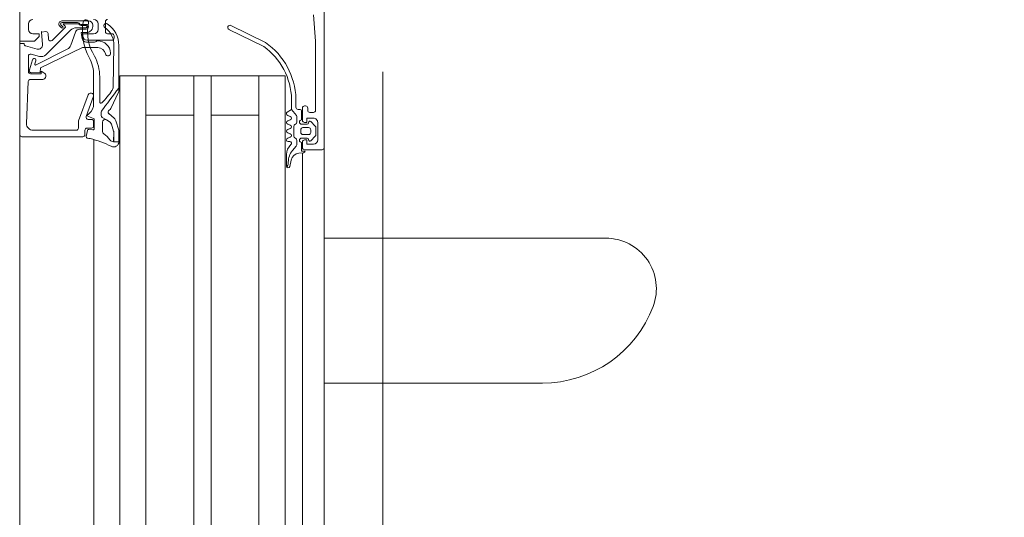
# Model space of a CAD drawing. Header units: centimetres. Extents: x -1631 to 21770, y -8842 to 3590.
# Tile 64 of 142: x -564 to -541, y 1506 to 1517. Entities that reach past the tile are written whole.
import ezdxf

# ---------------------------------------------------------------- set-up
doc = ezdxf.new("R2010")
doc.units = ezdxf.units.CM
doc.linetypes.add('Dash', pattern=[60, 30, -30])
doc.linetypes.add('Ponad', pattern=[39.688, 23.813, -15.875])
for name, color, linetype, lineweight in [('A-DETL', 90, 'Continuous', 9), ('A-DETL-GENF', 92, 'Continuous', 9), ('A-DOOR', 31, 'Continuous', 13), ('A-FLOR-OVHD', 1, 'Ponad', 9)]:
    doc.layers.add(name, color=color, linetype=linetype, lineweight=lineweight)

# ---------------------------------------------------------------- blocks, each defined once
blk = doc.blocks.new('Schueco_FWS_ADS-70-HD_inw_Family-01 - FWS SI insert unit-2308021-6_piętro IV __13_80 m_ - stan projektowany')
at = {"layer": 'A-DETL-GENF'}
for p, q in [((-48.75, 6.1), (48.75, 6.1)), ((27.75, 4.396), (-27.75, 4.396)), ((27.75, 3.8), (-27.75, 3.8)), ((27.75, 3.2), (-27.75, 3.2)), ((27.75, 2.1), (-27.75, 2.1)), ((27.75, 1.7), (-27.75, 1.7)), ((27.75, 0.6), (-27.75, 0.6)), ((27.75, 0), (-27.75, 0)), ((27.75, -0.4), (-27.75, -0.4)), ((47.85, -0.9), (-47.85, -0.9))]:
    blk.add_line(p, q, dxfattribs=at)
at = {"layer": 'A-DOOR'}
for p, q in [((35.3, 6.1), (27, 6.1)), ((35.25, 4.65), (35.25, 6.05)), ((36.522, 5.902), (35.556, 5.943)), ((37.103, 5.9), (36.75, 5.9)), ((37.34, 5.963), (37.269, 5.701)), ((37.72, 5.9), (37.85, 5.9)), ((35.4, 5.794), (35.4, 4.8)), ((36.57, 5.569), (36.57, 5.852)), ((37.02, 5.806), (36.787, 5.878)), ((37.269, 5.007), (36.904, 5.723)), ((36.927, 5.751), (36.999, 5.729)), ((37.099, 5.643), (37.151, 5.837)), ((37.701, 4.935), (37.138, 5.498)), ((37.624, 5.447), (37.499, 5.437)), ((37.468, 5.352), (37.767, 5.053)), ((37.797, 5.18), (37.755, 5.137)), ((37.783, 5.109), (37.827, 5.153)), ((37.798, 5.057), (37.832, 5.096)), ((37.85, 5.089), (37.85, 4.76)), ((37.877, 5.127), (37.877, 4.768)), ((37.917, 4.52), (37.917, 5.13)), ((37.661, 4.814), (37.356, 4.925)), ((37.76, 4.577), (37.76, 4.793)), ((35.256, 4.569), (35.396, 4.542)), ((35.4, 4.6), (35.3, 4.6)), ((35.45, 4.75), (35.601, 4.75)), ((35.45, 4.45), (35.45, 4.55)), ((35.618, 4.747), (36.217, 4.529)), ((36.183, 4.403), (35.717, 4.573)), ((37.427, 4.38), (37.427, 4.567)), ((37.47, 4.55), (37.47, 3.98)), ((37.727, 4.575), (37.727, 4.72)), ((37.81, 4.689), (37.81, 4.577)), ((37.837, 4.69), (37.837, 4.575)), ((35.182, 4.396), (27, 4.396)), ((35.42, 4.509), (35.409, 4.419)), ((35.438, 4.385), (35.644, 4.385)), ((35.6, 4.4), (35.5, 4.4)), ((35.65, 4.526), (35.65, 4.45)), ((35.672, 4.405), (35.714, 4.52)), ((36.012, 4.4), (36.661, 4.4)), ((36.25, 4.482), (36.25, 4.45)), ((35.588, 4.193), (35.37, 4.193)), ((36.628, 4.26), (36.054, 4.26)), ((37.62, 3.98), (37.62, 4.08)), ((37.67, 4.13), (37.9, 4.13)), ((37.85, 4.3), (37.72, 4.3)), ((36.397, 3.952), (37.344, 3.934)), ((37.52, 3.93), (37.57, 3.93)), ((27, 3.2), (36.65, 3.2)), ((37.721, 1.289), (37.329, 0.491)), ((37.42, 0.448), (37.812, 1.246)), ((27, 0.6), (36.65, 0.6)), ((34.549, -0.038), (34.576, -0.052)), ((34.566, -0.109), (34.71, -0.137)), ((34.841, -0.03), (34.573, -0.03)), ((34.933, -0.17), (35.036, -0.258)), ((35.14, -0.07), (35.14, -0.11)), ((35.211, -0.245), (35.223, -0.225)), ((35.241, -0.12), (35.219, -0.06)), ((35.266, -0.2), (35.49, -0.2)), ((35.341, -0.06), (35.319, -0.12)), ((35.441, -0.12), (35.419, -0.06)), ((35.541, -0.06), (35.519, -0.12)), ((35.533, -0.225), (35.544, -0.245)), ((35.641, -0.12), (35.619, -0.06)), ((35.741, -0.06), (35.719, -0.12)), ((35.74, -0.259), (35.88, -0.15)), ((34.883, -0.4), (27, -0.4)), ((34.871, -0.316), (34.88, -0.423)), ((34.95, -0.45), (34.95, -0.85)), ((35.13, -0.4), (35, -0.4)), ((35.068, -0.27), (35.168, -0.27)), ((35.22, -0.38), (35.22, -0.51)), ((35.3, -0.54), (35.3, -0.41)), ((35.35, -0.36), (35.41, -0.36)), ((35.46, -0.41), (35.46, -0.54)), ((35.54, -0.51), (35.54, -0.38)), ((35.588, -0.27), (35.709, -0.27)), ((35.91, -0.4), (35.63, -0.4)), ((35.64, -0.38), (35.85, -0.38)), ((35.88, -0.35), (35.88, -0.3)), ((35.93, -0.25), (36.125, -0.25)), ((35.96, -0.47), (35.96, -0.45)), ((35.159, -0.591), (35.263, -0.695)), ((35.19, -0.54), (35.18, -0.54)), ((35.41, -0.59), (35.35, -0.59)), ((35.497, -0.695), (35.601, -0.591)), ((35.58, -0.54), (35.57, -0.54)), ((35.81, -0.65), (35.81, -0.57)), ((35.86, -0.52), (35.91, -0.52)), ((35, -0.9), (27, -0.9)), ((29.583, -0.9), (29.583, -5.916)), ((32.917, -7.373), (32.917, -0.9)), ((35, -0.9), (42.2, -0.9)), ((35.58, -0.75), (35.18, -0.75)), ((35.298, -0.71), (35.462, -0.71))]:
    blk.add_line(p, q, dxfattribs=at)
at = {"layer": 'A-DOOR', "flags": 128}
for points in [[(35.3, 6.1), (37.4, 6.1), (37.4, 6), (37.388, 6)], [(44.7, 6.1), (37.45, 6.1), (37.45, 5.76), (37.56, 5.65), (37.62, 5.65), (37.62, 5.8)], [(36.7, 5.85), (36.7, 5.61), (36.76, 5.61), (36.723, 5.547)], [(36.721, 5.832), (36.732, 5.627), (36.84, 5.624), (37.307, 4.66), (37.307, 4.304)], [(37.375, 5.576), (37.659, 5.601), (37.67, 5.497)], [(37.501, 4.664), (37.647, 4.69), (37.647, 4.569)], [(37.62, 4.4), (37.62, 4.65), (37.57, 4.65)], [(27, 3.8), (36.65, 3.8), (36.65, 0), (27, 0)], [(37.352, 3.822), (36.306, 3.822), (36.371, 3.821)], [(35.75, 3.2), (35.75, 2.1), (36.65, 2.1), (27, 2.1)], [(35.75, 0.6), (35.75, 1.7), (36.65, 1.7), (27, 1.7)], [(36.116, -0.15), (35.88, -0.15), (35.815, -0.05)], [(34.92, -0.46), (34.92, -0.38), (35.12, -0.38)], [(35.08, -0.65), (35.08, -0.5), (35.18, -0.5), (35.18, -0.45)], [(35.58, -0.45), (35.58, -0.5), (35.68, -0.5), (35.68, -0.65)], [(38.057, -0.657), (37.45, -0.7), (35.86, -0.7)]]:
    blk.add_lwpolyline(points, dxfattribs=at)
for points in [[(35.697, 4.201), (35.643, 4.107), (35.588, 4.021), (35.643, 4.107)], [(35.807, 4.23), (35.742, 4.23)], [(35.355, 3.938), (35.136, 3.943), (35.136, 3.938), (35.136, 3.82), (35.367, 3.82), (35.138, 3.82), (35.136, 3.938)], [(35.539, 3.989), (35.382, 3.943)], [(35.4, 3.825), (35.619, 3.889)], [(35.677, 3.927), (35.782, 4.052)], [(35.904, 4.003), (36.274, 3.828)]]:
    blk.add_lwpolyline(points, close=True, dxfattribs=at)
at = {"layer": 'A-DOOR'}
for centre, radius, start, end in [((35.3, 6.05), 0.05, 90.0003, 179.9998), ((35.55, 5.793), 0.15, 87.5442, 179.9862), ((36.52, 5.852), 0.05, 0, 87.5482), ((36.75, 5.85), 0.05, 89.9999, 180.0003), ((37.103, 5.85), 0.05, 345.0007, 89.9971), ((37.388, 5.95), 0.05, 90.0001, 165.0029), ((37.72, 5.8), 0.1, 90.0011, 179.9989), ((37.85, 5.8), 0.1, 0.0006, 89.999), ((36.771, 5.83), 0.0503, 72.0804, 177.2888), ((36.921, 5.732), 0.02, 73.0252, 207.0495), ((37.013, 5.767), 0.0402, 249.318, 80.6021), ((37.366, 5.675), 0.1, 164.8913, 275.0534), ((36.65, 5.581), 0.0809, 188.8194, 334.9031), ((37.244, 5.604), 0.15, 165.0002, 225.0008), ((37.503, 5.387), 0.05, 94.9986, 225), ((37.62, 5.497), 0.05, 274.9998, 359.9998), ((37.66, 5.591), 0.01, 0, 95.0534), ((37.407, 5.066), 0.15, 202.9055, 249.9974), ((37.769, 5.123), 0.02, 135.0106, 314.9894), ((37.781, 5.068), 0.02, 225.0131, 329.9879), ((37.847, 5.13), 0.07, 0, 135.0608), ((37.847, 5.131), 0.03, 353.077, 131.5334), ((37.84, 5.089), 0.01, 0, 137.856), ((35.45, 4.8), 0.05, 180.0009, 269.9991), ((37.627, 4.72), 0.0999, 359.9908, 70.0482), ((37.56, 4.793), 0.2, 0, 45), ((37.818, 4.759), 0.0316, 300.657, 1.3291), ((37.827, 4.773), 0.05, 312.3442, 354.7162), ((39.616, 3.581), 4.5, 167.6117, 168.4391), ((35.25, 4.54), 0.03, 79, 167.6117), ((35.3, 4.65), 0.05, 180.0007, 269.9991), ((35.39, 4.513), 0.03, 352.7862, 79), ((35.4, 4.55), 0.05, 359.9998, 90.0002), ((35.601, 4.7), 0.05, 69.9897, 90), ((35.7, 4.526), 0.05, 69.9886, 180), ((35.742, 4.51), 0.03, 41.0833, 160), ((36.911, 5.374), 1.424, 216.3926, 217.6519), ((36.2, 4.482), 0.05, 0, 69.9897), ((37.669, 3.47), 1.19, 79.2577, 119.9709), ((37.668, 3.462), 1.078, 79.2063, 121.4347), ((37.527, 4.567), 0.1, 105, 180), ((37.57, 4.55), 0.1, 90.0009, 179.9991), ((37.798, 4.57), 0.151, 180.2853, 277.1799), ((37.782, 4.575), 0.055, 180, 0), ((37.785, 4.575), 0.025, 176.4446, 3.5554), ((37.86, 4.689), 0.05, 120.657, 180), ((37.884, 4.695), 0.0475, 119.4568, 186.0222), ((37.88, 4.58), 0.06, 260.1541, 80.1541), ((33.082, 4.978), 2.182, 333.3226, 346.8974), ((35.438, 4.415), 0.03, 172.7862, 270), ((35.5, 4.45), 0.05, 180.0005, 269.9993), ((35.6, 4.45), 0.05, 270.0009, 359.9991), ((35.644, 4.415), 0.03, 270, 340), ((36.012, 4.7), 0.3, 220.6103, 270), ((36.2, 4.45), 0.05, 249.9886, 0), ((36.628, 5.26), 1, 270, 298.5667), ((36.661, 5.3), 0.9, 270, 297.3856), ((37.108, 4.322), 0.2, 284.2519, 354.704), ((37.158, 4.308), 0.299, 273.2868, 0), ((37.476, 4.384), 0.0488, 185.0369, 232.4767), ((37.408, 4.314), 0.0491, 353.4205, 39.9014), ((37.72, 4.4), 0.1, 180.0001, 269.9999), ((37.817, 4.52), 0.1, 270.0044, 359.9956), ((37.85, 4.4), 0.1, 270.0006, 359.9994), ((34.846, 4.5), 0.58, 304.9991, 324.9927), ((35.37, 4.133), 0.06, 90, 144.9927), ((35.588, 4.133), 0.06, 335, 90), ((35.742, 4.18), 0.05, 90, 155), ((35.742, 4.18), 0.05, 90, 155), ((35.803, 4.171), 0.0588, 62.7438, 85.9501), ((35.803, 4.171), 0.0588, 62.7438, 85.9501), ((25.807, -9.802), 17.239, 52.2065, 54.4495), ((25.807, -9.802), 17.239, 52.206, 54.4495), ((36.054, 4.23), 0.03, 90, 225.7124), ((37.468, 5.68), 2.055, 225.7124, 235.8858), ((37.172, 4.07), 0.06, 104.2519, 273.2868), ((37.359, 4.434), 0.5, 268.3074, 324.5614), ((37.351, 4.422), 0.6, 270.0748, 326.0587), ((37.67, 4.08), 0.05, 89.9995, 180.0005), ((37.807, 4.115), 0.05, 326.0587, 144.5614), ((37.9, 4.08), 0.05, 359.9998, 90.0002), ((35.137, 3.94), 0.12, 151.1933, 270.1226), ((35.236, 3.943), 0.1, 124.9991, 180.1226), ((35.354, 4.038), 0.1, 270.4107, 286.573), ((35.354, 4.038), 0.1, 270.4107, 286.573), ((35.511, 4.085), 0.1, 286.573, 320.4107), ((35.511, 4.085), 0.1, 286.573, 320.4107), ((35.585, 4.004), 0.12, 286.2849, 320.1226), ((35.585, 4.004), 0.12, 286.2849, 320.1226), ((35.82, 4.02), 0.05, 24.9742, 140.1226), ((35.82, 4.02), 0.05, 24.9742, 140.1226), ((35.938, 4.075), 0.08, 204.9742, 244.6834), ((35.938, 4.075), 0.08, 204.9742, 244.6834), ((36.4, 4.102), 0.15, 235.8858, 268.8796), ((37.52, 3.98), 0.05, 180.0013, 269.9987), ((37.57, 3.98), 0.05, 270.0008, 359.9992), ((35.137, 3.94), 0.12, 269.6001, 270.1226), ((35.137, 3.94), 0.12, 269.6001, 270.1226), ((35.367, 3.94), 0.12, 270, 286.2849), ((35.367, 3.94), 0.12, 270, 286.2849), ((36.306, 3.896), 0.075, 244.6834, 270.0738), ((36.306, 3.896), 0.075, 244.6834, 270.0738), ((37.766, 1.267), 0.05, 334.6085, 154.6085), ((36.077, 1.394), 1.544, 271.4482, 324.206), ((36.074, 1.393), 1.644, 271.7756, 324.8995), ((34.573, -0.07), 0.04, 89.9191, 258.9894), ((34.666, 0.127), 0.2, 243.3452, 270.6189), ((34.672, -0.474), 0.4, 49.3588, 90.6189), ((34.671, -0.334), 0.2, 4.9952, 78.9975), ((34.841, -0.33), 0.3, 40.3198, 90.0013), ((35.1, -0.11), 0.04, 220.3208, 0), ((35.18, -0.07), 0.04, 14.9997, 179.9996), ((35.266, -0.25), 0.05, 90, 150), ((35.28, -0.11), 0.04, 194.9996, 345.0004), ((35.38, -0.07), 0.04, 14.9996, 165.0004), ((35.48, -0.11), 0.04, 194.9998, 345.0002), ((35.49, -0.25), 0.05, 30, 90), ((35.58, -0.07), 0.04, 14.9998, 165.0002), ((35.68, -0.11), 0.04, 194.9998, 345.0002), ((35.78, -0.07), 0.04, 29.9998, 164.9998), ((34.92, -0.42), 0.04, 184.917, 269.9994), ((35, -0.45), 0.05, 90, 180), ((35.068, -0.22), 0.0496, 229.3588, 270), ((35.17, -0.38), 0.05, 0, 180), ((35.13, -0.45), 0.05, 0, 90), ((35.168, -0.22), 0.05, 270, 330), ((35.35, -0.41), 0.05, 89.9989, 180.0011), ((35.41, -0.41), 0.05, 359.9989, 90.0011), ((35.59, -0.38), 0.05, 0, 180), ((35.588, -0.22), 0.05, 210, 270), ((35.63, -0.45), 0.05, 90, 180), ((35.709, -0.22), 0.05, 270, 308.0173), ((35.85, -0.35), 0.03, 270, 360), ((35.93, -0.3), 0.05, 90.005, 180), ((35.91, -0.45), 0.05, 360, 90), ((35.18, -0.65), 0.1, 180, 270), ((35.18, -0.57), 0.03, 90.0055, 224.9966), ((35.19, -0.51), 0.03, 270, 360), ((35.35, -0.54), 0.05, 179.9979, 270.0021), ((35.41, -0.54), 0.05, 269.9979, 0.0021), ((35.57, -0.51), 0.03, 180, 270), ((35.58, -0.57), 0.03, 314.9981, 90.0001), ((35.58, -0.65), 0.1, 270, 0), ((35.86, -0.57), 0.05, 90, 180), ((35.86, -0.65), 0.05, 180, 270), ((35.91, -0.47), 0.05, 270, 0), ((35, -0.85), 0.05, 180, 270), ((35.298, -0.66), 0.05, 224.9798, 270), ((35.462, -0.66), 0.05, 270, 315.0277), ((32.301, -5.916), 2.718, 180, 249.4572), ((31.755, -7.373), 1.162, 249.4572, 360), ((31.755, -7.373), 1.162, 332.3643, 360)]:
    blk.add_arc(centre, radius, start, end, dxfattribs=at)

msp = doc.modelspace()

# ---------------------------------------------------------------- linework, layer by layer
at = {"layer": 'A-DETL', "linetype": 'Dash', "lineweight": 25}
for points, knots in [([(-552.773, 2638.575), (-478.908, 2638.575), (-476.079, 2638.575), (-439.123, 2638.575), (-439.123, 2601.619), (-439.123, 2598.79), (-439.123, 2573.539), (-439.123, 1655.824), (-439.123, 1618.868), (-439.123, 1616.04), (-439.123, 1512.359), (-439.123, 1509.531), (-439.123, 1472.575), (-476.079, 1472.575), (-478.908, 1472.575), (-555.623, 1472.575)], [0, 0, 0, 0, 1.242892, 2.082132, 2.921372, 3.63261, 13.975949, 24.692511, 35.163852, 36.732804, 37.928533, 39.497485, 40.336725, 41.175965, 42.450024, 42.450024, 42.450024, 42.450024]), ([(-555.623, 1472.575), (-478.908, 1472.575), (-476.079, 1472.575), (-439.123, 1472.575), (-439.123, 1435.619), (-439.123, 1432.79), (-439.123, 1329.11), (-439.123, 1326.281), (-439.123, 1289.326), (-402.167, 1289.326), (-399.339, 1289.326), (54.377, 1289.326), (347.204, 1289.326), (391.666, 1289.326), (418.55, 1316.21), (413.877, 1393.928), (413.877, 1663.126)], [0, 0, 0, 0, 1.274059, 2.1133, 2.95254, 4.521491, 5.717221, 7.286172, 8.125412, 8.964652, 14.361634, 22.556861, 31.207392, 35.311818, 37.065318, 41.276562, 41.276562, 41.276562, 41.276562])]:
    msp.add_open_spline(points, degree=3, knots=knots, dxfattribs=at)
at = {"layer": 'A-FLOR-OVHD'}
msp.add_line((-555.623, 1833.326), (-555.623, 1383.326), dxfattribs=at)

# ---------------------------------------------------------------- block references
at = {"layer": 'A-DOOR', "rotation": 90.0000000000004}
msp.add_blockref('Schueco_FWS_ADS-70-HD_inw_Family-01 - FWS SI insert unit-2308021-6_piętro IV __13_80 m_ - stan projektowany', (-557.873, 1479.076), dxfattribs=at)

doc.saveas('drawing.dxf')
